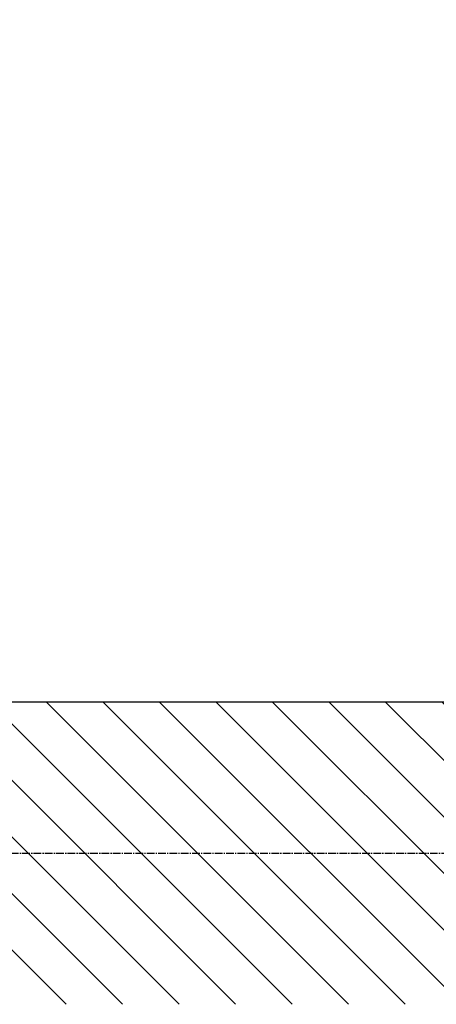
# Model space of a CAD drawing. Header units: millimetres. Extents: x 69081 to 158617, y -37521 to -9534.
# Tile 82 of 256: x 113679 to 113712, y -20561 to -20482. Entities that reach past the tile are written whole.
import ezdxf

# ---------------------------------------------------------------- set-up
doc = ezdxf.new("R2010")
doc.units = ezdxf.units.MM
doc.linetypes.add('DO', pattern=[0.8, 0.6, -0.1, 0, -0.1])
for name, color, linetype in [('A-----SZ', 8, 'Continuous'), ('A-OSI', 8, 'DO'), ('A-SCI', 7, 'Continuous')]:
    doc.layers.add(name, color=color, linetype=linetype)

# ---------------------------------------------------------------- blocks, each defined once
blk = doc.blocks.new('osie')
at = {"layer": 'A-OSI'}
blk.add_line((17574.244, -43387.429), (20818.3, -43387.429), dxfattribs=at)

msp = doc.modelspace()

# ---------------------------------------------------------------- hatches: boundary and pattern name
at = {"layer": 'A-----SZ'}
h = msp.add_hatch(dxfattribs=at)
h.set_pattern_fill('ANSI31', color=256, angle=270)
h.set_pattern_definition([(315, (134304.583, 9115.9974), (2.24506402, 2.24506404), [])])
h.paths.add_polyline_path([(113791.6814, -20536.5849), (113791.6814, -20560.5849), (113657.6415, -20560.5941), (113657.6415, -20536.5941)])

# ---------------------------------------------------------------- linework, layer by layer
msp.add_lwpolyline([(111556.6836, -18844.1938), (111703.244, -18807.7598), (111981.0586, -20011.1069), (112126.2397, -19977.5892), (112217.3915, -20376.0176), (113845.1415, -20376.0176), (113845.1415, -18660.5941), (113996.1415, -18660.5941), (113996.1415, -20536.5941), (111947.4049, -20536.5941), (111556.4636, -18843.6979)])
at = {"layer": 'A-SCI', "color": 4}
msp.add_lwpolyline([(113879.6415, -20536.5941), (113657.6415, -20536.5941)], dxfattribs=at)

# ---------------------------------------------------------------- block references
msp.add_blockref('osie', (94084.5456, 22838.835), dxfattribs=at)

doc.saveas('drawing.dxf')
